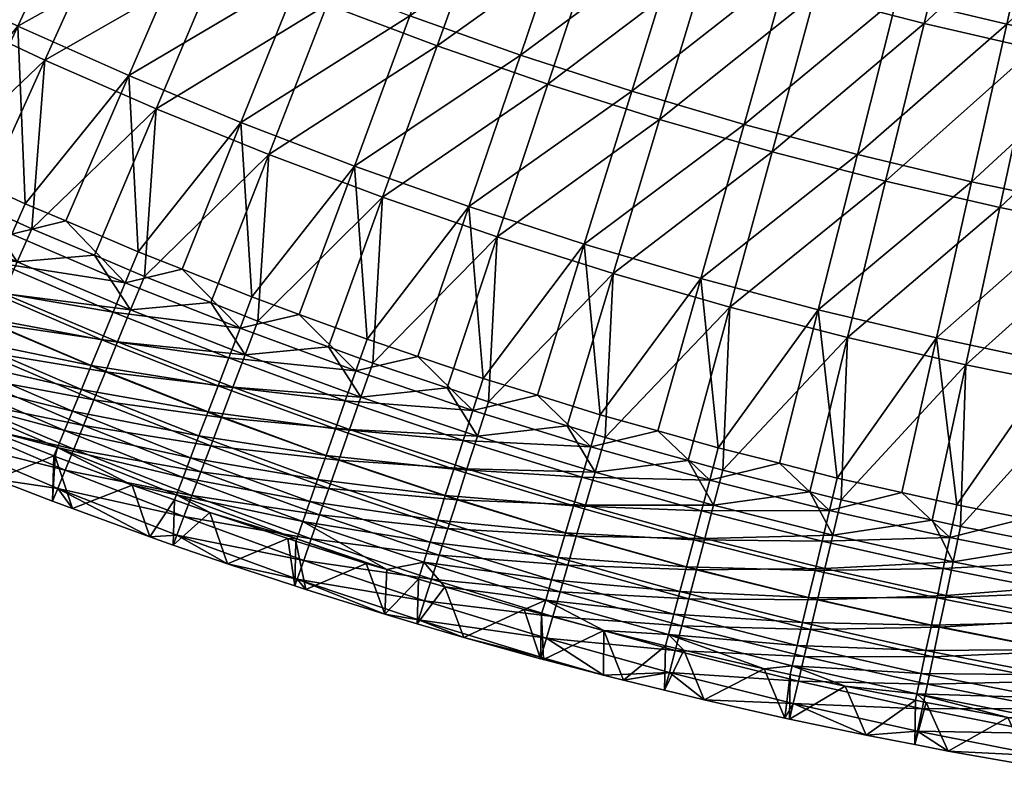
# Model space of a CAD drawing. Extents: x -475 to 475, y -468 to 475.
# Tile 226 of 256: x -181 to -88, y -461 to -390. Entities that reach past the tile are written whole.
import ezdxf

# ---------------------------------------------------------------- set-up
doc = ezdxf.new("R2010")
doc.units = 0
doc.layers.add('ERGO_FEU_VIRTUEL', color=7, linetype='CONTINUOUS')
doc.layers.add('ERGO_FEU_VIRTUEL_1', color=139, linetype='CONTINUOUS')

msp = doc.modelspace()

# ---------------------------------------------------------------- meshes
at = {"layer": 'ERGO_FEU_VIRTUEL'}
mesh = msp.add_polyface(dxfattribs=at)
corners = [(-39.1128, -99.0099, 1648.7653), (-23.9012, -103.7019, 1648.7663), (-27.8979, -105.8124, 1648.7667), (-8.1617, -106.0729, 1648.7668), (7.7549, -106.0729, 1648.7668), (3.795, -109.2989, 1648.7675), (300.0061, -166.3116, 93.5203), (-300.0061, -166.3116, 93.5203), (-311.0496, -162.7261, 96.0298), (-428.2417, -70.2553, 160.7487), (-433.0354, -61.348, 166.9828), (-66.6051, -83.1373, 1648.7618), (-53.4521, -92.1038, 1648.7638), (-57.245, -93.3394, 1648.764), (-362.0636, -138.0575, 113.2949), (-371.239, -131.8702, 117.6253), (-332.381, -154.1682, 102.0193), (-342.614, -149.2226, 105.4806), (-88.1994, -59.8643, 1648.7568), (-78.2744, -72.3106, 1648.7595), (-81.7565, -72.9418, 1648.7596), (-403.655, -103.4979, 137.4827), (-410.5915, -95.5904, 143.017), (-311.0496, -160.4325, 92.7526), (-321.8458, -156.3793, 95.5894), (-321.8458, -158.6729, 98.8665), (-91.5277, -60.2918, 1648.7569), (-380.0023, -125.3067, 122.219), (-388.3535, -118.3722, 127.0724), (-352.5174, -143.8471, 109.2429), (-43.0293, -100.6496, 1648.7656), (-396.2378, -111.099, 132.1628), (-12.1785, -108.7145, 1648.7674), (-433.0354, 81.0135, 266.6195), (-428.2417, 89.9209, 272.8536), (-448.2408, -14.4353, 199.8163), (-449.4632, -4.7539, 206.5921), (-70.2476, -84.0389, 1648.762), (-300.0061, -164.018, 90.2432), (-300.0061, 188.2707, 336.8048), (-446.3864, 43.7178, 240.5167), (-443.9415, 53.2433, 247.1835), (-325.444, -325.2499, 314.9185), (-325.4296, -325.2499, 314.9185), (-325.444, -325.2355, 314.9289), (-437.2523, -52.2471, 173.3523), (-440.8922, -42.985, 179.8348), (-443.9415, -33.5777, 186.4187), (-446.3864, -24.0522, 193.0856), (-96.156, -46.0789, 1648.7538), (-99.3507, -46.3494, 1648.7539), (-101.9706, -31.2649, 1648.7506), (-440.8922, 62.6505, 253.7675), (-437.2523, 71.9127, 260.2499), (-422.8986, -78.9476, 154.6651), (-2.8752, -432.4041, 122.6532), (-2.892, -432.2682, 122.8573), (-2.9057, -432.3747, 122.6459), (-448.2408, 34.1008, 233.786), (-449.4632, 24.4194, 227.0101), (-450.0813, 14.7004, 220.2079), (-332.381, -151.8745, 98.7422), (-417.006, -87.3981, 148.7507), (-450.0813, 4.9652, 213.3944)]
mesh.append_faces([[corners[k] for k in face] for face in [(0, 1, 2, 2), (3, 4, 5, 5), (6, 7, 8, 8), (9, 10, 6, 6), (11, 12, 13, 13), (14, 15, 6, 6), (16, 17, 6, 6), (18, 19, 20, 20), (21, 22, 6, 6), (23, 24, 25, 25), (20, 26, 18, 18), (27, 28, 6, 6), (17, 29, 6, 6), (13, 12, 30, 30), (31, 21, 6, 6), (2, 1, 32, 32), (33, 34, 6, 6), (35, 36, 6, 6), (20, 19, 37, 37), (38, 39, 23, 23), (1, 3, 32, 32), (28, 31, 6, 6), (40, 41, 6, 6), (37, 11, 13, 13), (42, 43, 44, 44), (8, 25, 6, 6), (10, 45, 6, 6), (46, 47, 6, 6), (48, 35, 6, 6), (49, 50, 51, 51), (19, 11, 37, 37), (52, 53, 6, 6), (16, 25, 24, 24), (25, 16, 6, 6), (54, 9, 6, 6), (15, 27, 6, 6), (55, 56, 57, 57), (58, 40, 6, 6), (59, 58, 6, 6), (60, 59, 6, 6), (16, 61, 17, 17), (22, 62, 6, 6), (63, 60, 6, 6), (8, 7, 38, 38), (47, 48, 6, 6), (62, 54, 6, 6), (8, 23, 25, 25), (18, 26, 49, 49), (53, 33, 6, 6), (29, 14, 6, 6), (12, 0, 30, 30), (41, 52, 6, 6), (45, 46, 6, 6), (38, 23, 8, 8), (36, 63, 6, 6), (26, 50, 49, 49), (24, 61, 16, 16), (32, 3, 5, 5), (30, 0, 2, 2)]])
at = {"layer": 'ERGO_FEU_VIRTUEL_1'}
mesh = msp.add_polyface(dxfattribs=at)
corners = [(-192.5151, -370.4566, 110.9967), (-199.5457, -383.998, 118.5947), (-182.5853, -375.4507, 110.9977), (-189.2535, -389.1792, 118.5959), (-172.525, -380.1857, 110.9988), (-178.8308, -394.0725, 118.5969), (-162.3343, -384.6328, 110.9997), (-156.3474, -370.4582, 103.6731), (-166.1612, -366.1549, 103.6721), (-175.8446, -361.607, 103.6711), (-159.7394, -352.0233, 96.6171), (-169.0604, -347.6481, 96.6162), (-185.412, -356.8, 103.6701), (-178.2509, -343.0283, 96.6152), (-194.8489, -351.734, 103.669), (-178.1929, -358.5407, 107.2853), (-171.3218, -344.697, 100.2617), (-162.0443, -349.1586, 100.2626), (-194.8924, -367.1744, 114.5689), (-187.7169, -353.6474, 107.2842), (-185.0061, -372.2548, 114.57), (-168.5386, -363.175, 107.2863), (-191.7758, -385.8538, 122.1368), (-174.9893, -377.0762, 114.571), (-181.3821, -390.8478, 122.1379), (-164.8421, -381.6098, 114.572), (-158.7682, -367.5502, 107.2872), (-176.265, -365.9394, 367.7385), (-168.5821, -367.3063, 369.5043), (-167.4948, -364.9611, 366.4532), (-182.9187, -362.1698, 362.8378), (-190.6596, -360.6734, 360.8943), (-184.0929, -364.5006, 365.8576), (-191.8917, -363.0043, 363.9141), (-175.1343, -363.6086, 364.6978)]
mesh.append_faces([[corners[k] for k in face] for face in [(0, 1, 2, 2), (1, 3, 2, 2), (2, 3, 4, 4), (3, 5, 4, 4), (4, 5, 6, 6), (6, 7, 4, 4), (7, 8, 4, 4), (4, 8, 2, 2), (8, 9, 2, 2), (8, 10, 9, 9), (10, 11, 9, 9), (9, 11, 12, 12), (11, 13, 12, 12), (12, 13, 14, 14), (0, 2, 9, 9), (9, 12, 0, 0), (15, 16, 17, 17), (18, 19, 15, 15), (20, 15, 21, 21), (22, 20, 23, 23), (24, 23, 25, 25), (15, 20, 18, 18), (16, 15, 19, 19), (17, 21, 15, 15), (21, 23, 20, 20), (22, 23, 24, 24), (26, 25, 23, 23), (27, 28, 29, 29), (30, 31, 32, 32), (32, 31, 33, 33), (29, 34, 27, 27), (27, 34, 32, 32), (34, 30, 32, 32)]])
mesh = msp.add_polyface(dxfattribs=at)
corners = [(-81.7216, -377.8429, 96.6227), (-91.7529, -375.5257, 96.6222), (-95.4349, -390.6072, 103.6774), (-105.7996, -387.9302, 103.6768), (-101.7117, -372.9496, 96.6216), (-71.6324, -379.8866, 96.6232), (-68.7331, -364.5028, 89.85), (-78.4165, -362.5455, 89.8496), (-61.4996, -381.6568, 96.6235), (-59.0063, -366.2011, 89.8504), (-63.9639, -396.9829, 103.6788), (-74.5026, -395.1263, 103.6784), (-84.9977, -393.0107, 103.6779), (-108.3654, -385.4252, 107.2911), (-104.176, -370.5597, 100.2672), (-94.2317, -373.2078, 100.2678), (-98.0152, -388.1885, 107.2917), (-84.2294, -375.5969, 100.2683), (-77.1263, -392.8804, 107.2927), (-74.1547, -377.7125, 100.2688), (-64.0219, -379.5692, 100.2692), (-90.9556, -405.6302, 114.5772), (-87.607, -390.6783, 107.2922), (-101.7697, -403.0396, 114.5766), (-61.4416, -364.2142, 93.5274), (-66.6022, -394.7945, 107.2931), (-100.9724, -376.7305, 381.7506), (-93.6663, -377.4787, 382.7119), (-93.0575, -375.0615, 379.5668), (-85.7805, -375.7377, 380.4549), (-86.3314, -378.1694, 383.6001), (-78.5759, -376.3708, 381.27), (-79.0833, -378.788, 384.4152), (-71.3424, -376.9319, 382.0014), (-71.7918, -379.3636, 385.157), (-64.1669, -377.4499, 382.6701), (-64.5728, -379.8815, 385.8258), (-108.3509, -375.9392, 380.7057), (-100.3201, -374.3277, 378.6159)]
mesh.append_faces([[corners[k] for k in face] for face in [(0, 1, 2, 2), (2, 1, 3, 3), (1, 4, 3, 3), (5, 6, 0, 0), (0, 7, 1, 1), (8, 9, 5, 5), (10, 8, 11, 11), (8, 5, 11, 11), (11, 5, 12, 12), (5, 0, 12, 12), (12, 0, 2, 2), (13, 14, 15, 15), (16, 15, 17, 17), (18, 19, 20, 20), (21, 22, 18, 18), (22, 17, 19, 19), (23, 16, 22, 22), (24, 20, 19, 19), (15, 16, 13, 13), (19, 18, 22, 22), (20, 25, 18, 18), (17, 22, 16, 16), (26, 27, 28, 28), (28, 27, 29, 29), (27, 30, 29, 29), (29, 30, 31, 31), (30, 32, 31, 31), (31, 32, 33, 33), (32, 34, 33, 33), (33, 34, 35, 35), (34, 36, 35, 35), (37, 26, 38, 38), (38, 26, 28, 28)]])
mesh = msp.add_polyface(dxfattribs=at)
corners = [(-146.809, -407.0829, 118.5997), (-135.9224, -410.8536, 118.6006), (-131.1387, -396.3625, 111.0023), (-120.5276, -399.7158, 111.003), (-124.9344, -414.3222, 118.6013), (-109.844, -402.7813, 111.0037), (-141.6338, -392.7357, 111.0015), (-126.297, -381.7416, 103.6755), (-136.4153, -378.2444, 103.6747), (-95.4349, -390.6072, 103.6774), (-105.7996, -387.9302, 103.6768), (-116.0918, -384.9798, 103.6762), (-101.7117, -372.9496, 96.6216), (-111.6125, -370.1143, 96.621), (-121.4263, -367.0056, 96.6204), (-112.5112, -400.1756, 114.576), (-108.3654, -385.4252, 107.2911), (-98.0152, -388.1885, 107.2917), (-127.6741, -411.5438, 122.1424), (-123.1658, -397.0381, 114.5753), (-138.6187, -407.9745, 122.1416), (-133.7335, -393.5984, 114.5746), (-116.6136, -414.7964, 122.1431), (-101.7697, -403.0396, 114.5766), (-128.8048, -379.0927, 107.2897), (-118.6286, -382.4029, 107.2904), (-144.2142, -389.8852, 114.5738), (-138.8941, -375.509, 107.289), (-123.8327, -364.4574, 100.2659), (-114.0478, -367.6381, 100.2666), (-104.176, -370.5597, 100.2672), (-123.1804, -374.155, 378.3861), (-115.7149, -375.0759, 379.5877), (-114.9756, -372.6731, 376.4739), (-107.6696, -373.522, 377.5814), (-108.3509, -375.9392, 380.7057), (-100.3201, -374.3277, 378.6159)]
mesh.append_faces([[corners[k] for k in face] for face in [(0, 1, 2, 2), (2, 1, 3, 3), (1, 4, 3, 3), (3, 4, 5, 5), (6, 2, 7, 7), (7, 8, 6, 6), (9, 10, 5, 5), (5, 10, 3, 3), (10, 11, 3, 3), (3, 11, 2, 2), (11, 7, 2, 2), (10, 12, 11, 11), (12, 13, 11, 11), (11, 13, 7, 7), (13, 14, 7, 7), (7, 14, 8, 8), (15, 16, 17, 17), (18, 19, 15, 15), (20, 21, 19, 19), (22, 15, 23, 23), (21, 24, 25, 25), (19, 25, 16, 16), (26, 27, 24, 24), (28, 24, 27, 27), (29, 25, 24, 24), (25, 19, 21, 21), (16, 15, 19, 19), (30, 16, 25, 25), (17, 23, 15, 15), (31, 32, 33, 33), (33, 32, 34, 34), (32, 35, 34, 34), (34, 35, 36, 36)]])
mesh = msp.add_polyface(dxfattribs=at)
corners = [(-178.8308, -394.0725, 118.5969), (-168.2776, -398.6923, 118.5979), (-162.3343, -384.6328, 110.9997), (-151.9261, -421.2863, 126.4801), (-147.7367, -422.8119, 126.4805), (-146.809, -407.0829, 118.5997), (-135.9224, -410.8536, 118.6006), (-163.0881, -417.0838, 126.4792), (-158.6232, -418.8396, 126.4796), (-157.594, -403.0387, 118.5989), (-174.134, -412.5934, 126.4783), (-169.3938, -414.6083, 126.4787), (-152.0421, -388.8209, 111.0006), (-141.6338, -392.7357, 111.0015), (-131.1387, -396.3625, 111.0023), (-136.4153, -378.2444, 103.6747), (-170.6985, -417.7741, 128.621), (-170.8724, -395.554, 122.1389), (-164.8421, -381.6098, 114.572), (-154.5789, -385.8842, 114.5729), (-149.4762, -404.1318, 122.1408), (-144.2142, -389.8852, 114.5738), (-133.7335, -393.5984, 114.5746), (-154.6948, -418.2056, 129.9793), (-159.1886, -416.5505, 129.9789), (-160.2323, -399.9868, 122.1399), (-165.8133, -413.9167, 129.9784), (-169.9882, -412.2617, 129.978), (-148.2731, -420.5659, 129.9798), (-138.6187, -407.9745, 122.1416), (-128.8048, -379.0927, 107.2897), (-160.3193, -419.5149, 131.9646), (-172.351, -417.9744, 134.1791), (-171.2058, -415.1972, 131.9636)]
mesh.append_faces([[corners[k] for k in face] for face in [(0, 1, 2, 2), (3, 4, 5, 5), (5, 4, 6, 6), (7, 8, 9, 9), (9, 8, 5, 5), (8, 3, 5, 5), (10, 11, 1, 1), (1, 11, 9, 9), (11, 7, 9, 9), (12, 2, 1, 1), (1, 9, 12, 12), (12, 9, 13, 13), (9, 5, 13, 13), (13, 5, 14, 14), (13, 15, 12, 12), (7, 11, 16, 16), (11, 10, 16, 16), (17, 18, 19, 19), (20, 21, 22, 22), (20, 23, 24, 24), (25, 19, 21, 21), (25, 26, 27, 27), (27, 17, 25, 25), (17, 19, 25, 25), (26, 25, 24, 24), (24, 25, 20, 20), (25, 21, 20, 20), (23, 20, 28, 28), (28, 20, 29, 29), (20, 22, 29, 29), (30, 22, 21, 21), (31, 32, 33, 33), (27, 26, 33, 33)]])
mesh = msp.add_polyface(dxfattribs=at)
corners = [(-185.0641, -407.8153, 126.4772), (-180.0629, -410.0892, 126.4777), (-178.8308, -394.0725, 118.5969), (-168.2776, -398.6923, 118.5979), (-174.134, -412.5934, 126.4783), (-189.2535, -389.1792, 118.5959), (-190.6016, -405.2966, 126.4767), (-170.6985, -417.7741, 128.621), (-181.4401, -413.2262, 128.6201), (-182.7447, -416.2193, 131.0132), (-193.4428, -411.3548, 131.0121), (-192.0657, -408.4048, 128.619), (-194.7619, -414.1318, 133.6559), (-183.9769, -419.0252, 133.657), (-181.3821, -390.8478, 122.1379), (-187.7023, -404.4755, 129.9763), (-191.2539, -402.8492, 129.976), (-170.8724, -395.554, 122.1389), (-176.8303, -409.34, 129.9774), (-180.6862, -407.6994, 129.977), (-191.7758, -385.8538, 122.1368), (-164.8421, -381.6098, 114.572), (-169.9882, -412.2617, 129.978), (-192.6021, -405.7128, 131.9616), (-181.9619, -410.5917, 131.9626), (-171.2058, -415.1972, 131.9636), (-172.351, -417.9744, 134.1791), (-183.1796, -413.3402, 134.1781), (-193.9067, -408.4325, 134.177), (-185.412, -418.3619, 139.267), (-196.2551, -413.3822, 139.2659), (-184.3393, -415.9446, 136.6233), (-195.1243, -410.9937, 136.6223)]
mesh.append_faces([[corners[k] for k in face] for face in [(0, 1, 2, 2), (2, 1, 3, 3), (1, 4, 3, 3), (5, 6, 2, 2), (6, 0, 2, 2), (7, 8, 9, 9), (9, 8, 10, 10), (8, 11, 10, 10), (10, 12, 9, 9), (12, 13, 9, 9), (7, 4, 8, 8), (4, 1, 8, 8), (1, 0, 8, 8), (8, 0, 11, 11), (0, 6, 11, 11), (14, 15, 16, 16), (17, 18, 19, 19), (16, 20, 14, 14), (15, 14, 19, 19), (19, 14, 17, 17), (14, 21, 17, 17), (18, 17, 22, 22), (23, 15, 24, 24), (15, 19, 24, 24), (19, 18, 24, 24), (24, 18, 25, 25), (18, 22, 25, 25), (26, 27, 25, 25), (25, 27, 24, 24), (27, 28, 24, 24), (29, 30, 31, 31), (26, 31, 27, 27), (31, 32, 27, 27)]])
mesh = msp.add_polyface(dxfattribs=at)
corners = [(-80.185, -425.2602, 118.6037), (-80.6199, -440.5573, 126.4843), (-68.8346, -427.2463, 118.6041), (-94.6666, -437.7221, 126.4837), (-91.9848, -438.3266, 126.4838), (-91.4774, -422.9719, 118.6032), (-103.2917, -435.7935, 126.4833), (-99.0879, -405.559, 111.0043), (-102.7119, -420.3813, 118.6026), (-88.2593, -408.0489, 111.0048), (-77.3583, -410.2653, 111.0053), (-66.4138, -412.1794, 111.0057), (-74.5026, -395.1263, 103.6784), (-84.9977, -393.0107, 103.6779), (-95.4349, -390.6072, 103.6774), (-109.844, -402.7813, 111.0037), (-63.9639, -396.9829, 103.6788), (-80.0835, -407.9042, 114.5777), (-77.1263, -392.8804, 107.2927), (-66.6022, -394.7945, 107.2931), (-83.0117, -422.8128, 122.1448), (-69.1535, -409.9046, 114.5781), (-94.2752, -420.4381, 122.1443), (-90.9556, -405.6302, 114.5772), (-97.5658, -435.0876, 129.9829), (-103.6832, -433.7203, 129.9826), (-105.4951, -417.7755, 122.1437), (-101.7697, -403.0396, 114.5766), (-87.607, -390.6783, 107.2922), (-92.3472, -436.2677, 129.9832), (-80.9388, -438.5273, 129.9837), (-71.6758, -424.8852, 122.1453), (-69.4724, -440.4846, 129.9841), (-60.2819, -426.6411, 122.1457)]
mesh.append_faces([[corners[k] for k in face] for face in [(0, 1, 2, 2), (3, 4, 5, 5), (5, 4, 0, 0), (6, 3, 5, 5), (7, 8, 9, 9), (8, 5, 9, 9), (9, 5, 10, 10), (5, 0, 10, 10), (10, 0, 11, 11), (0, 2, 11, 11), (5, 8, 6, 6), (9, 10, 12, 12), (12, 13, 9, 9), (9, 13, 7, 7), (13, 14, 7, 7), (7, 14, 15, 15), (11, 16, 10, 10), (16, 12, 10, 10), (17, 18, 19, 19), (20, 17, 21, 21), (22, 23, 17, 17), (22, 24, 25, 25), (26, 27, 23, 23), (25, 26, 22, 22), (26, 23, 22, 22), (28, 23, 27, 27), (29, 22, 20, 20), (22, 17, 20, 20), (18, 17, 23, 23), (19, 21, 17, 17), (30, 20, 31, 31), (20, 21, 31, 31), (32, 31, 33, 33)]])
mesh = msp.add_polyface(dxfattribs=at)
corners = [(-124.9344, -414.3222, 118.6013), (-113.8594, -417.5028, 118.602), (-109.844, -402.7813, 111.0037), (-99.0879, -405.559, 111.0043), (-102.7119, -420.3813, 118.6026), (-117.8313, -432.066, 126.4825), (-114.5262, -432.9871, 126.4827), (-106.2924, -435.0452, 126.4831), (-129.2977, -428.7702, 126.4818), (-125.6882, -429.8784, 126.482), (-135.9224, -410.8536, 118.6006), (-136.7487, -426.4818, 126.4813), (-126.6449, -433.1737, 128.6244), (-137.8069, -429.7484, 128.6236), (-127.6741, -411.5438, 122.1424), (-132.11, -425.8767, 129.9809), (-137.256, -424.2935, 129.9806), (-116.6136, -414.7964, 122.1431), (-120.687, -429.2587, 129.9817), (-126.1521, -427.7188, 129.9813), (-105.4951, -417.7755, 122.1437), (-109.1627, -432.3243, 129.9823), (-114.9611, -430.8707, 129.982), (-138.6187, -407.9745, 122.1416), (-123.1658, -397.0381, 114.5753), (-112.5112, -400.1756, 114.576), (-101.7697, -403.0396, 114.5766), (-103.6832, -433.7203, 129.9826), (-138.2273, -427.301, 131.9662), (-127.8916, -433.6475, 134.1825), (-139.1551, -430.1646, 134.1817), (-127.0508, -430.7551, 131.967)]
mesh.append_faces([[corners[k] for k in face] for face in [(0, 1, 2, 2), (3, 2, 1, 1), (1, 4, 3, 3), (5, 6, 1, 1), (1, 6, 4, 4), (6, 7, 4, 4), (8, 9, 0, 0), (0, 9, 1, 1), (9, 5, 1, 1), (0, 10, 11, 11), (11, 8, 0, 0), (9, 8, 12, 12), (12, 8, 13, 13), (8, 11, 13, 13), (14, 15, 16, 16), (17, 18, 19, 19), (20, 21, 22, 22), (16, 23, 14, 14), (23, 24, 14, 14), (15, 14, 19, 19), (19, 14, 17, 17), (14, 25, 17, 17), (18, 17, 22, 22), (22, 17, 20, 20), (17, 26, 20, 20), (21, 20, 27, 27), (16, 15, 28, 28), (29, 30, 31, 31), (31, 30, 28, 28), (15, 19, 31, 31), (31, 28, 15, 15), (19, 18, 31, 31)]])
mesh = msp.add_polyface(dxfattribs=at)
corners = [(-140.6626, -425.1721, 126.481), (-136.7487, -426.4818, 126.4813), (-135.9224, -410.8536, 118.6006), (-147.7367, -422.8119, 126.4805), (-151.8971, -434.7263, 136.5125), (-152.7813, -437.2156, 139.574), (-140.6047, -438.5115, 136.5133), (-150.9548, -432.0212, 133.6598), (-139.7349, -435.7776, 133.6606), (-162.0733, -427.9771, 133.6589), (-149.9401, -429.129, 131.016), (-138.7926, -432.8565, 131.0168), (-137.8069, -429.7484, 128.6236), (-148.8674, -426.0497, 128.6228), (-151.9261, -421.2863, 126.4801), (-138.6187, -407.9745, 122.1416), (-143.4603, -422.1922, 129.9801), (-148.2731, -420.5659, 129.9798), (-137.256, -424.2935, 129.9806), (-154.6948, -418.2056, 129.9793), (-149.3313, -423.559, 131.9654), (-138.2273, -427.301, 131.9662), (-139.1551, -430.1646, 134.1817), (-150.3315, -426.3938, 134.1809), (-161.392, -422.3353, 134.18), (-128.7033, -436.367, 136.6277), (-140.8511, -435.3878, 139.2707), (-140.0393, -432.8697, 136.627), (-152.158, -431.5739, 139.2698), (-151.2738, -429.0702, 136.6262), (-142.2862, -439.8193, 145.1221), (-153.7091, -435.9622, 145.1213), (-141.6049, -437.7044, 142.1024), (-152.9698, -433.876, 142.1016), (-129.4572, -438.9139, 139.2714)]
mesh.append_faces([[corners[k] for k in face] for face in [(0, 1, 2, 2), (3, 0, 2, 2), (4, 5, 6, 6), (7, 4, 8, 8), (4, 6, 8, 8), (9, 7, 10, 10), (10, 7, 11, 11), (7, 8, 11, 11), (11, 12, 10, 10), (1, 0, 12, 12), (12, 0, 13, 13), (0, 3, 13, 13), (3, 14, 13, 13), (12, 13, 10, 10), (15, 16, 17, 17), (16, 15, 18, 18), (19, 17, 20, 20), (17, 16, 20, 20), (20, 16, 21, 21), (16, 18, 21, 21), (22, 23, 21, 21), (21, 23, 20, 20), (23, 24, 20, 20), (25, 26, 27, 27), (26, 28, 27, 27), (27, 28, 29, 29), (27, 29, 22, 22), (22, 29, 23, 23), (30, 31, 32, 32), (32, 31, 33, 33), (28, 26, 33, 33), (33, 26, 32, 32), (26, 34, 32, 32)]])
mesh = msp.add_polyface(dxfattribs=at)
corners = [(-176.0765, -430.9687, 142.8323), (-164.8856, -435.3727, 142.8332), (-164.0303, -433.1282, 139.5732), (-175.1778, -428.7385, 139.5722), (-163.0881, -430.6534, 136.5116), (-174.1776, -426.2926, 136.5106), (-162.0733, -427.9771, 133.6589), (-150.9548, -432.0212, 133.6598), (-151.8971, -434.7263, 136.5125), (-173.0903, -423.645, 133.658), (-160.9861, -425.0992, 131.0151), (-149.9401, -429.129, 131.016), (-148.8674, -426.0497, 128.6228), (-151.9261, -421.2863, 126.4801), (-159.8409, -422.0486, 128.622), (-158.6232, -418.8396, 126.4796), (-163.0881, -417.0838, 126.4792), (-170.6985, -417.7741, 128.621), (-171.9306, -420.7959, 131.0141), (-160.3193, -419.5149, 131.9646), (-149.3313, -423.559, 131.9654), (-161.392, -422.3353, 134.18), (-172.351, -417.9744, 134.1791), (-171.2058, -415.1972, 131.9636), (-165.8133, -413.9167, 129.9784), (-159.1886, -416.5505, 129.9789), (-154.6948, -418.2056, 129.9793), (-152.158, -431.5739, 139.2698), (-163.349, -427.4577, 139.2689), (-151.2738, -429.0702, 136.6262), (-162.4067, -424.9829, 136.6253), (-174.4385, -423.0538, 139.268), (-150.3315, -426.3938, 134.1809), (-173.4237, -420.6076, 136.6243), (-176.9753, -429.2116, 148.2854), (-165.016, -431.8173, 145.1204), (-165.7263, -433.6732, 148.2863), (-152.9698, -433.876, 142.1016), (-164.2188, -429.7311, 142.1007), (-176.2215, -427.3701, 145.1195), (-175.3663, -425.3127, 142.0997)]
mesh.append_faces([[corners[k] for k in face] for face in [(0, 1, 2, 2), (3, 2, 4, 4), (5, 4, 6, 6), (6, 4, 7, 7), (4, 8, 7, 7), (9, 6, 10, 10), (10, 6, 11, 11), (12, 13, 14, 14), (13, 15, 14, 14), (15, 16, 14, 14), (14, 16, 17, 17), (11, 12, 10, 10), (12, 14, 10, 10), (10, 14, 18, 18), (14, 17, 18, 18), (19, 20, 21, 21), (21, 22, 19, 19), (23, 24, 19, 19), (24, 25, 19, 19), (25, 26, 19, 19), (19, 26, 20, 20), (27, 28, 29, 29), (29, 28, 30, 30), (28, 31, 30, 30), (29, 30, 32, 32), (32, 30, 21, 21), (30, 33, 21, 21), (34, 35, 36, 36), (37, 35, 38, 38), (35, 39, 38, 38), (40, 28, 38, 38), (28, 27, 38, 38), (38, 27, 37, 37)]])
mesh = msp.add_polyface(dxfattribs=at)
corners = [(-189.6158, -431.3837, 153.5304), (-189.4419, -431.4557, 153.52), (-188.7896, -429.9741, 149.8317), (-183.5275, -433.8305, 153.1026), (-177.6131, -434.7091, 149.8328), (-178.106, -435.903, 152.7374), (-188.0358, -428.2478, 146.2479), (-176.9028, -432.9684, 146.249), (-176.0765, -430.9687, 142.8323), (-187.166, -426.2768, 142.8313), (-175.1778, -428.7385, 139.5722), (-195.9796, -416.7218, 136.5086), (-185.1366, -421.6439, 136.5096), (-183.9769, -419.0252, 133.657), (-173.0903, -423.645, 133.658), (-197.0958, -419.1102, 139.5701), (-186.1948, -424.0611, 139.5712), (-174.1776, -426.2926, 136.5106), (-177.6421, -430.8228, 151.5871), (-188.8186, -426.0447, 151.586), (-176.9753, -429.2116, 148.2854), (-188.1082, -424.4478, 148.2843), (-177.9755, -431.6284, 153.4887), (-185.1076, -428.8506, 153.9791), (-187.9633, -427.6848, 154.1878), (-189.2969, -427.1379, 154.2817), (-184.3393, -415.9446, 136.6233), (-173.4237, -420.6076, 136.6243), (-185.412, -418.3619, 139.267), (-187.2965, -422.6207, 145.1184), (-176.2215, -427.3701, 145.1195), (-175.3663, -425.3127, 142.0997), (-186.3977, -420.5921, 142.0987), (-197.2988, -415.598, 142.0976), (-174.4385, -423.0538, 139.268)]
mesh.append_faces([[corners[k] for k in face] for face in [(0, 1, 2, 2), (1, 3, 2, 2), (2, 3, 4, 4), (3, 5, 4, 4), (6, 2, 7, 7), (2, 4, 7, 7), (7, 8, 6, 6), (8, 9, 6, 6), (9, 8, 10, 10), (11, 12, 13, 13), (13, 12, 14, 14), (15, 16, 12, 12), (12, 16, 17, 17), (16, 9, 10, 10), (18, 19, 20, 20), (20, 19, 21, 21), (22, 23, 18, 18), (18, 23, 19, 19), (23, 24, 19, 19), (24, 25, 19, 19), (26, 27, 28, 28), (29, 30, 21, 21), (21, 30, 20, 20), (30, 29, 31, 31), (31, 29, 32, 32), (32, 33, 28, 28), (28, 34, 32, 32), (25, 24, 0, 0), (0, 24, 1, 1), (24, 23, 1, 1), (1, 23, 3, 3), (23, 22, 3, 3), (3, 22, 5, 5)]])
mesh = msp.add_polyface(dxfattribs=at)
corners = [(-177.6131, -434.7091, 149.8328), (-166.3207, -439.1562, 149.8337), (-165.6393, -437.3868, 146.2499), (-178.106, -435.903, 152.7374), (-176.2215, -436.6226, 152.6122), (-168.8865, -439.2997, 152.1426), (-176.9028, -432.9684, 146.249), (-164.8856, -435.3727, 142.8332), (-176.0765, -430.9687, 142.8323), (-175.1778, -428.7385, 139.5722), (-164.0303, -433.1282, 139.5732), (-163.0881, -430.6534, 136.5116), (-174.1776, -426.2926, 136.5106), (-162.0733, -427.9771, 133.6589), (-173.0903, -423.645, 133.658), (-160.9861, -425.0992, 131.0151), (-171.9306, -420.7959, 131.0141), (-170.6985, -417.7741, 128.621), (-182.7447, -416.2193, 131.0132), (-183.9769, -419.0252, 133.657), (-185.1366, -421.6439, 136.5096), (-186.1948, -424.0611, 139.5712), (-166.3497, -435.3132, 151.588), (-177.6421, -430.8228, 151.5871), (-165.7263, -433.6732, 148.2863), (-176.9753, -429.2116, 148.2854), (-170.539, -434.3918, 153.0087), (-177.845, -431.6715, 153.4782), (-177.9755, -431.6284, 153.4887), (-172.351, -417.9744, 134.1791), (-161.392, -422.3353, 134.18), (-173.4237, -420.6076, 136.6243), (-184.3393, -415.9446, 136.6233), (-162.4067, -424.9829, 136.6253), (-174.4385, -423.0538, 139.268), (-185.412, -418.3619, 139.267), (-176.2215, -427.3701, 145.1195), (-165.016, -431.8173, 145.1204), (-164.2188, -429.7311, 142.1007), (-175.3663, -425.3127, 142.0997), (-186.3977, -420.5921, 142.0987), (-163.349, -427.4577, 139.2689)]
mesh.append_faces([[corners[k] for k in face] for face in [(0, 1, 2, 2), (3, 4, 0, 0), (4, 5, 0, 0), (0, 5, 1, 1), (6, 0, 2, 2), (2, 7, 6, 6), (7, 8, 6, 6), (9, 8, 10, 10), (11, 12, 9, 9), (13, 14, 12, 12), (15, 16, 14, 14), (16, 17, 18, 18), (18, 19, 16, 16), (19, 14, 16, 16), (20, 12, 14, 14), (21, 9, 12, 12), (22, 23, 24, 24), (24, 23, 25, 25), (22, 26, 23, 23), (26, 27, 23, 23), (27, 28, 23, 23), (29, 30, 31, 31), (31, 32, 29, 29), (33, 34, 31, 31), (34, 35, 31, 31), (36, 37, 25, 25), (38, 36, 39, 39), (40, 34, 39, 39), (34, 41, 39, 39), (28, 27, 3, 3), (4, 3, 27, 27), (27, 26, 4, 4), (4, 26, 5, 5)]])
mesh = msp.add_polyface(dxfattribs=at)
corners = [(-103.2917, -435.7935, 126.4833), (-102.7119, -420.3813, 118.6026), (-106.2924, -435.0452, 126.4831), (-92.6951, -441.6795, 128.6262), (-104.089, -439.132, 128.6257), (-104.8428, -442.3122, 131.0188), (-116.2368, -439.4481, 131.0182), (-115.4105, -436.2968, 128.625), (-94.6666, -437.7221, 126.4837), (-114.5262, -432.9871, 126.4827), (-117.8313, -432.066, 126.4825), (-117.0195, -442.4268, 133.662), (-105.5386, -445.2908, 133.6626), (-117.7588, -445.1895, 136.5147), (-106.2054, -448.0823, 136.5154), (-118.4257, -447.7506, 139.5763), (-104.4224, -436.7998, 131.9683), (-92.9995, -439.376, 131.9689), (-105.1182, -439.7209, 134.1838), (-116.5557, -436.8425, 134.1831), (-115.7729, -433.9214, 131.9677), (-127.8916, -433.6475, 134.1825), (-120.687, -429.2587, 129.9817), (-114.9611, -430.8707, 129.982), (-109.1627, -432.3243, 129.9823), (-103.6832, -433.7203, 129.9826), (-97.5658, -435.0876, 129.9829), (-93.6229, -442.3115, 134.1843), (-105.785, -442.4837, 136.6291), (-117.2805, -439.5765, 136.6284), (-94.2027, -445.0887, 136.6296), (-106.3939, -445.0593, 139.2728), (-117.9618, -442.1377, 139.2721), (-118.5996, -444.4974, 142.1039), (-106.9593, -447.4334, 142.1045), (-94.7536, -447.6787, 139.2733), (-119.1649, -446.6412, 145.1236)]
mesh.append_faces([[corners[k] for k in face] for face in [(0, 1, 2, 2), (3, 4, 5, 5), (5, 4, 6, 6), (4, 7, 6, 6), (8, 0, 4, 4), (0, 2, 4, 4), (4, 2, 7, 7), (2, 9, 7, 7), (9, 10, 7, 7), (5, 6, 11, 11), (11, 12, 5, 5), (12, 11, 13, 13), (13, 14, 12, 12), (14, 13, 15, 15), (16, 17, 18, 18), (18, 19, 16, 16), (16, 19, 20, 20), (19, 21, 20, 20), (22, 23, 20, 20), (23, 24, 20, 20), (20, 24, 16, 16), (24, 25, 16, 16), (25, 26, 16, 16), (27, 28, 18, 18), (28, 29, 18, 18), (30, 31, 28, 28), (31, 32, 28, 28), (28, 32, 29, 29), (32, 31, 33, 33), (33, 31, 34, 34), (31, 35, 34, 34), (34, 36, 33, 33), (19, 18, 29, 29)]])
mesh = msp.add_polyface(dxfattribs=at)
corners = [(-91.9848, -438.3266, 126.4838), (-82.9827, -440.0968, 126.4842), (-80.185, -425.2602, 118.6037), (-81.2432, -443.9246, 128.6267), (-92.6951, -441.6795, 128.6262), (-93.3619, -444.874, 131.0194), (-104.8428, -442.3122, 131.0188), (-104.089, -439.132, 128.6257), (-94.6666, -437.7221, 126.4837), (-105.5386, -445.2908, 133.6626), (-93.9998, -447.8814, 133.6632), (-81.8376, -447.1336, 131.0198), (-82.3884, -450.1553, 133.6637), (-106.2054, -448.0823, 136.5154), (-94.5796, -450.6872, 136.5159), (-83.0117, -422.8128, 122.1448), (-85.8965, -437.5487, 129.9835), (-92.3472, -436.2677, 129.9832), (-97.5658, -435.0876, 129.9829), (-94.2752, -420.4381, 122.1443), (-104.4224, -436.7998, 131.9683), (-92.9995, -439.376, 131.9689), (-81.5187, -441.65, 131.9693), (-82.055, -444.6143, 134.1848), (-93.6229, -442.3115, 134.1843), (-105.1182, -439.7209, 134.1838), (-82.5769, -447.4058, 136.6301), (-94.2027, -445.0887, 136.6296), (-105.785, -442.4837, 136.6291), (-83.0552, -449.9958, 139.2738), (-94.7536, -447.6787, 139.2733), (-106.3939, -445.0593, 139.2728), (-106.9593, -447.4334, 142.1045), (-95.2609, -450.0672, 142.1051), (-95.7248, -452.2541, 145.1248), (-107.4811, -449.606, 145.1243)]
mesh.append_faces([[corners[k] for k in face] for face in [(0, 1, 2, 2), (3, 4, 5, 5), (5, 4, 6, 6), (7, 4, 8, 8), (6, 9, 5, 5), (9, 10, 5, 5), (5, 10, 11, 11), (10, 12, 11, 11), (9, 13, 10, 10), (13, 14, 10, 10), (10, 14, 12, 12), (11, 3, 5, 5), (3, 1, 4, 4), (1, 0, 4, 4), (0, 8, 4, 4), (15, 16, 17, 17), (18, 19, 17, 17), (20, 18, 21, 21), (18, 17, 21, 21), (17, 16, 21, 21), (21, 16, 22, 22), (23, 24, 22, 22), (22, 24, 21, 21), (24, 25, 21, 21), (26, 27, 23, 23), (23, 27, 24, 24), (27, 28, 24, 24), (29, 30, 26, 26), (26, 30, 27, 27), (30, 31, 27, 27), (32, 30, 33, 33), (30, 29, 33, 33), (34, 35, 33, 33)]])
mesh = msp.add_polyface(dxfattribs=at)
corners = [(-141.4164, -441.0295, 139.5749), (-142.1557, -443.3171, 142.8349), (-129.9645, -444.5267, 139.5756), (-140.6047, -438.5115, 136.5133), (-129.2252, -441.9944, 136.514), (-117.7588, -445.1895, 136.5147), (-139.7349, -435.7776, 133.6606), (-128.4279, -439.2461, 133.6613), (-117.0195, -442.4268, 133.662), (-138.7926, -432.8565, 131.0168), (-127.5582, -436.2963, 131.0175), (-116.2368, -439.4481, 131.0182), (-115.4105, -436.2968, 128.625), (-126.6449, -433.1737, 128.6244), (-137.8069, -429.7484, 128.6236), (-117.8313, -432.066, 126.4825), (-125.6882, -429.8784, 126.482), (-115.7729, -433.9214, 131.9677), (-127.8916, -433.6475, 134.1825), (-127.0508, -430.7551, 131.967), (-120.687, -429.2587, 129.9817), (-117.9618, -442.1377, 139.2721), (-129.4572, -438.9139, 139.2714), (-117.2805, -439.5765, 136.6284), (-130.1385, -441.2592, 142.1032), (-141.6049, -437.7044, 142.1024), (-118.5996, -444.4974, 142.1039), (-130.7763, -443.3885, 145.1229), (-142.2862, -439.8193, 145.1221), (-142.895, -441.7184, 148.2881), (-131.3272, -445.302, 148.2889), (-128.7033, -436.367, 136.6277), (-140.8511, -435.3878, 139.2707), (-116.5557, -436.8425, 134.1831), (-140.0393, -432.8697, 136.627), (-139.1551, -430.1646, 134.1817)]
mesh.append_faces([[corners[k] for k in face] for face in [(0, 1, 2, 2), (3, 0, 4, 4), (0, 2, 4, 4), (4, 2, 5, 5), (6, 3, 7, 7), (3, 4, 7, 7), (7, 4, 8, 8), (4, 5, 8, 8), (9, 6, 10, 10), (6, 7, 10, 10), (10, 7, 11, 11), (7, 8, 11, 11), (11, 12, 10, 10), (12, 13, 10, 10), (10, 13, 9, 9), (13, 14, 9, 9), (12, 15, 13, 13), (15, 16, 13, 13), (17, 18, 19, 19), (19, 20, 17, 17), (21, 22, 23, 23), (24, 25, 22, 22), (22, 21, 24, 24), (24, 21, 26, 26), (26, 27, 24, 24), (27, 28, 24, 24), (29, 27, 30, 30), (31, 23, 22, 22), (22, 32, 31, 31), (23, 31, 33, 33), (33, 31, 18, 18), (31, 34, 18, 18), (18, 34, 35, 35)]])
mesh = msp.add_polyface(dxfattribs=at)
corners = [(-166.6541, -440.0768, 152.007), (-161.4935, -441.8616, 151.6835), (-166.3207, -439.1562, 149.8337), (-154.8978, -443.3156, 149.8346), (-155.1297, -443.9629, 151.3183), (-154.0715, -444.3084, 151.2557), (-165.6393, -437.3868, 146.2499), (-154.2745, -441.5318, 146.2508), (-168.8865, -439.2997, 152.1426), (-153.5641, -439.4888, 142.8341), (-164.8856, -435.3727, 142.8332), (-164.0303, -433.1282, 139.5732), (-152.7813, -437.2156, 139.574), (-163.0881, -430.6534, 136.5116), (-151.8971, -434.7263, 136.5125), (-154.3614, -437.8469, 148.2872), (-154.9413, -439.5013, 151.5889), (-166.3497, -435.3132, 151.588), (-163.1895, -436.9825, 152.5496), (-166.5381, -435.8023, 152.7582), (-155.7965, -439.458, 152.1113), (-155.0137, -439.7027, 152.0696), (-148.36, -441.8184, 151.6939), (-165.7263, -433.6732, 148.2863), (-170.539, -434.3918, 153.0087), (-165.016, -431.8173, 145.1204), (-153.7091, -435.9622, 145.1213), (-152.9698, -433.876, 142.1016)]
mesh.append_faces([[corners[k] for k in face] for face in [(0, 1, 2, 2), (2, 1, 3, 3), (1, 4, 3, 3), (4, 5, 3, 3), (6, 2, 7, 7), (2, 3, 7, 7), (8, 0, 2, 2), (7, 9, 6, 6), (9, 10, 6, 6), (11, 10, 12, 12), (10, 9, 12, 12), (13, 11, 14, 14), (11, 12, 14, 14), (15, 16, 17, 17), (16, 18, 17, 17), (18, 19, 17, 17), (20, 18, 16, 16), (21, 20, 16, 16), (22, 21, 16, 16), (23, 15, 17, 17), (19, 24, 17, 17), (25, 26, 23, 23), (23, 26, 15, 15), (26, 25, 27, 27), (24, 19, 8, 8), (8, 19, 0, 0), (19, 18, 0, 0), (0, 18, 1, 1), (18, 20, 1, 1), (1, 20, 4, 4), (20, 21, 4, 4), (5, 4, 21, 21)]])
mesh = msp.add_polyface(dxfattribs=at)
corners = [(-154.0715, -444.3084, 151.2557), (-146.5915, -446.6399, 150.8487), (-154.8978, -443.3156, 149.8346), (-143.3879, -447.1727, 149.8355), (-143.5038, -447.5466, 150.6922), (-139.0826, -448.842, 150.4627), (-131.7765, -450.7275, 149.8362), (-154.2745, -441.5318, 146.2508), (-142.808, -445.3744, 146.2516), (-131.2547, -448.9149, 146.2524), (-130.6458, -446.8432, 142.8357), (-142.1557, -443.3171, 142.8349), (-153.5641, -439.4888, 142.8341), (-152.7813, -437.2156, 139.574), (-141.4164, -441.0295, 139.5749), (-140.6047, -438.5115, 136.5133), (-130.1385, -441.2592, 142.1032), (-142.2862, -439.8193, 145.1221), (-141.6049, -437.7044, 142.1024), (-153.7091, -435.9622, 145.1213), (-154.3614, -437.8469, 148.2872), (-142.895, -441.7184, 148.2881), (-130.7763, -443.3885, 145.1229), (-131.3272, -445.302, 148.2889), (-140.8946, -444.0492, 151.3079), (-143.4024, -443.3008, 151.4331), (-146.3886, -442.4085, 151.5896), (-154.9413, -439.5013, 151.5889), (-148.36, -441.8184, 151.6939), (-133.3711, -446.1794, 150.9322), (-155.0137, -439.7027, 152.0696)]
mesh.append_faces([[corners[k] for k in face] for face in [(0, 1, 2, 2), (2, 1, 3, 3), (1, 4, 3, 3), (4, 5, 3, 3), (5, 6, 3, 3), (7, 2, 8, 8), (2, 3, 8, 8), (8, 3, 9, 9), (10, 11, 8, 8), (8, 11, 7, 7), (11, 12, 7, 7), (13, 12, 14, 14), (12, 11, 14, 14), (13, 14, 15, 15), (9, 10, 8, 8), (16, 17, 18, 18), (19, 17, 20, 20), (20, 17, 21, 21), (17, 22, 21, 21), (23, 24, 21, 21), (24, 25, 21, 21), (25, 26, 21, 21), (21, 26, 20, 20), (26, 27, 20, 20), (27, 26, 28, 28), (29, 5, 24, 24), (5, 4, 24, 24), (24, 4, 25, 25), (4, 1, 25, 25), (25, 1, 26, 26), (30, 28, 0, 0), (0, 28, 1, 1), (28, 26, 1, 1)]])
mesh = msp.add_polyface(dxfattribs=at)
corners = [(-131.82, -450.857, 150.1079), (-131.5301, -450.9289, 150.087), (-131.7765, -450.7275, 149.8362), (-139.0826, -448.842, 150.4627), (-125.8477, -452.4114, 149.8366), (-143.3879, -447.1727, 149.8355), (-131.2547, -448.9149, 146.2524), (-142.1557, -443.3171, 142.8349), (-130.6458, -446.8432, 142.8357), (-129.9645, -444.5267, 139.5756), (-118.4257, -447.7506, 139.5763), (-117.7588, -445.1895, 136.5147), (-119.049, -450.067, 142.8364), (-119.5998, -452.1531, 146.2531), (-123.9342, -452.9008, 149.7427), (-120.0492, -453.8507, 149.5757), (-119.1649, -446.6412, 145.1236), (-130.7763, -443.3885, 145.1229), (-118.5996, -444.4974, 142.1039), (-131.3272, -445.302, 148.2889), (-119.6868, -448.5691, 148.2896), (-118.2227, -450.0654, 150.2435), (-119.9622, -449.6336, 150.3165), (-125.8187, -448.18, 150.5774), (-131.7186, -446.6112, 150.8487), (-133.3711, -446.1794, 150.9322), (-140.8946, -444.0492, 151.3079)]
mesh.append_faces([[corners[k] for k in face] for face in [(0, 1, 2, 2), (2, 3, 0, 0), (1, 4, 2, 2), (5, 2, 6, 6), (7, 8, 9, 9), (9, 8, 10, 10), (9, 10, 11, 11), (8, 12, 10, 10), (13, 12, 6, 6), (12, 8, 6, 6), (2, 4, 6, 6), (6, 4, 13, 13), (4, 14, 13, 13), (14, 15, 13, 13), (16, 17, 18, 18), (17, 16, 19, 19), (19, 16, 20, 20), (21, 22, 20, 20), (22, 23, 20, 20), (20, 23, 19, 19), (23, 24, 19, 19), (24, 25, 19, 19), (25, 26, 19, 19), (0, 3, 25, 25), (14, 4, 23, 23), (23, 22, 14, 14), (14, 22, 15, 15), (22, 21, 15, 15), (4, 1, 23, 23), (23, 1, 24, 24), (1, 0, 24, 24), (24, 0, 25, 25)]])
mesh = msp.add_polyface(dxfattribs=at)
corners = [(-118.4257, -447.7506, 139.5763), (-106.8143, -450.6578, 139.5769), (-106.2054, -448.0823, 136.5154), (-94.5796, -450.6872, 136.5159), (-119.049, -450.067, 142.8364), (-107.3652, -453.003, 142.837), (-95.1305, -453.2628, 139.5775), (-96.0582, -457.7373, 146.2543), (-95.6234, -455.6224, 142.8376), (-107.8725, -455.1035, 146.2538), (-119.5998, -452.1531, 146.2531), (-120.0492, -453.8507, 149.5757), (-116.3093, -454.7574, 149.4192), (-108.6408, -456.499, 149.1166), (-108.2204, -456.5853, 149.0957), (-100.9289, -458.1109, 148.8245), (-95.2609, -450.0672, 142.1051), (-107.4811, -449.606, 145.1243), (-106.9593, -447.4334, 142.1045), (-119.1649, -446.6412, 145.1236), (-119.6868, -448.5691, 148.2896), (-107.945, -451.5338, 148.2902), (-95.7248, -452.2541, 145.1248), (-96.1307, -454.1964, 148.2908), (-102.9294, -453.4765, 149.6383), (-108.1479, -452.3539, 149.8366), (-110.5978, -451.8357, 149.9305), (-118.2227, -450.0654, 150.2435), (-96.2612, -454.8006, 149.4088)]
mesh.append_faces([[corners[k] for k in face] for face in [(0, 1, 2, 2), (2, 1, 3, 3), (0, 4, 1, 1), (4, 5, 1, 1), (1, 5, 6, 6), (7, 8, 9, 9), (8, 5, 9, 9), (9, 5, 10, 10), (5, 4, 10, 10), (11, 12, 10, 10), (10, 12, 9, 9), (12, 13, 9, 9), (13, 14, 9, 9), (14, 15, 9, 9), (9, 15, 7, 7), (16, 17, 18, 18), (17, 19, 18, 18), (19, 17, 20, 20), (20, 17, 21, 21), (17, 22, 21, 21), (23, 24, 21, 21), (24, 25, 21, 21), (25, 26, 21, 21), (21, 26, 20, 20), (26, 27, 20, 20), (11, 27, 12, 12), (27, 26, 12, 12), (13, 12, 26, 26), (26, 25, 13, 13), (13, 25, 14, 14), (25, 24, 14, 14), (14, 24, 15, 15), (24, 28, 15, 15)]])
mesh = msp.add_polyface(dxfattribs=at)
corners = [(-94.5796, -450.6872, 136.5159), (-82.8958, -452.9756, 136.5164), (-82.3884, -450.1553, 133.6637), (-106.8143, -450.6578, 139.5769), (-95.1305, -453.2628, 139.5775), (-83.3741, -455.5799, 139.578), (-107.3652, -453.003, 142.837), (-95.6234, -455.6224, 142.8376), (-83.809, -457.9395, 142.8381), (-84.2004, -460.0688, 146.2548), (-96.0582, -457.7373, 146.2543), (-100.9289, -458.1109, 148.8245), (-96.3336, -459.0033, 148.6679), (-93.1735, -459.6222, 148.5636), (-85.3891, -460.9894, 148.3236), (-84.4033, -461.1622, 148.2923), (-95.2609, -450.0672, 142.1051), (-83.0552, -449.9958, 139.2738), (-83.5046, -452.3987, 142.1056), (-83.896, -454.5856, 145.1253), (-95.7248, -452.2541, 145.1248), (-107.945, -451.5338, 148.2902), (-96.1307, -454.1964, 148.2908), (-96.2612, -454.8006, 149.4088), (-102.9294, -453.4765, 149.6383), (-84.3309, -456.9451, 149.0331), (-87.4911, -456.427, 149.1271), (-84.2584, -456.5423, 148.2913), (-95.2319, -455.0165, 149.3775)]
mesh.append_faces([[corners[k] for k in face] for face in [(0, 1, 2, 2), (3, 4, 0, 0), (0, 4, 1, 1), (4, 5, 1, 1), (6, 7, 4, 4), (4, 7, 5, 5), (7, 8, 5, 5), (9, 8, 10, 10), (8, 7, 10, 10), (11, 12, 10, 10), (12, 13, 10, 10), (10, 13, 9, 9), (13, 14, 9, 9), (14, 15, 9, 9), (16, 17, 18, 18), (19, 20, 18, 18), (18, 20, 16, 16), (21, 20, 22, 22), (23, 24, 22, 22), (25, 26, 27, 27), (27, 26, 22, 22), (26, 28, 22, 22), (28, 23, 22, 22), (20, 19, 22, 22), (22, 19, 27, 27), (14, 13, 26, 26), (26, 25, 14, 14), (14, 25, 15, 15), (11, 23, 12, 12), (23, 28, 12, 12), (12, 28, 13, 13), (28, 26, 13, 13)]])

doc.saveas('drawing.dxf')
